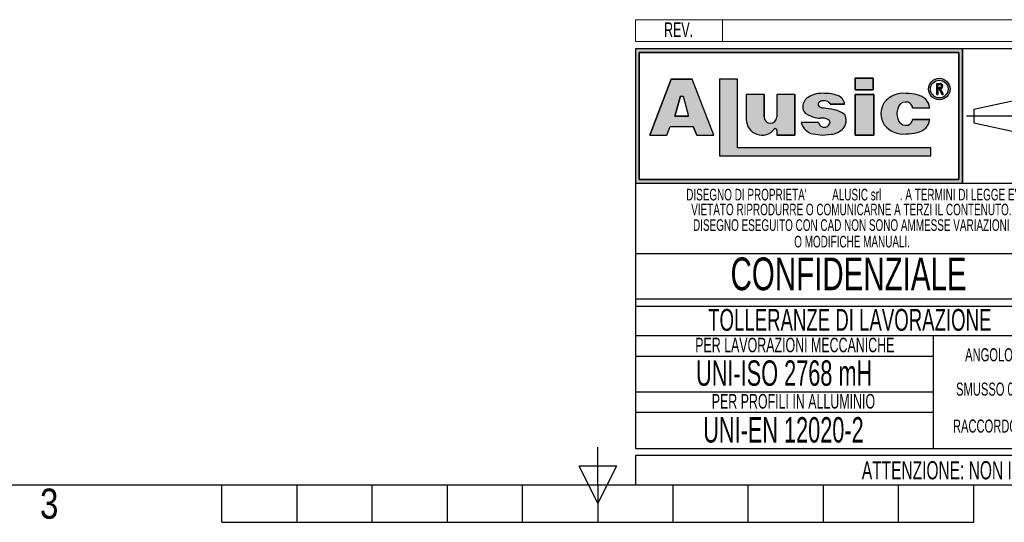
# Model space of a CAD drawing. Header units: millimetres. Extents: x 0 to 420, y 0 to 297.
# Tile 6 of 90: x 130 to 266, y 0 to 69. Entities that reach past the tile are written whole.
import ezdxf
from ezdxf.enums import TextEntityAlignment as Align

# ---------------------------------------------------------------- set-up
doc = ezdxf.new("R2010")
doc.units = ezdxf.units.MM
doc.linetypes.add('CENTERX2', pattern=[20.319999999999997, 12.7, -2.54, 2.54, -2.54])
doc.layers.add('CARTIGLIO', color=140, linetype='Continuous')
doc.styles.add('SLDTEXTSTYLE0', font='TXT', dxfattribs={"width": 0.6382978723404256})
doc.styles.add('SLDTEXTSTYLE1', font='TXT', dxfattribs={"width": 0.675})
doc.styles.add('SLDTEXTSTYLE2', font='TXT', dxfattribs={"width": 0.8214676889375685})

# ---------------------------------------------------------------- blocks, each defined once
blk = doc.blocks.new('SW_NOTE_0_3')
at = {"layer": 'CARTIGLIO', "color": 0, "insert": (2.34042553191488, 2.578135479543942), "char_height": 2, "attachment_point": 2, "style": 'SLDTEXTSTYLE0'}
blk.add_mtext('REV.', dxfattribs=at)
blk = doc.blocks.new('SW_NOTE_0_4')
at = {"layer": 'CARTIGLIO', "color": 0, "insert": (14.05585106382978, 4.511737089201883), "char_height": 3.5, "attachment_point": 2, "style": 'SLDTEXTSTYLE0'}
blk.add_mtext('UNI-EN 12020-2', dxfattribs=at)
blk = doc.blocks.new('SW_NOTE_0_5')
at = {"layer": 'CARTIGLIO', "color": 0, "insert": (13.85638297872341, 2.578135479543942), "char_height": 2, "attachment_point": 2, "style": 'SLDTEXTSTYLE0'}
blk.add_mtext('PER PROFILI IN ALLUMINIO', dxfattribs=at)
blk = doc.blocks.new('SW_NOTE_0_6')
at = {"layer": 'CARTIGLIO', "color": 0, "insert": (15.68484042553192, 4.511737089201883), "char_height": 3.5, "attachment_point": 2, "style": 'SLDTEXTSTYLE0'}
blk.add_mtext('UNI-ISO 2768 mH', dxfattribs=at)
blk = doc.blocks.new('SW_NOTE_0_7')
at = {"layer": 'CARTIGLIO', "color": 0, "insert": (18.30319148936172, 2.578135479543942), "char_height": 2, "attachment_point": 2, "style": 'SLDTEXTSTYLE0'}
blk.add_mtext('PER LAVORAZIONI MECCANICHE', dxfattribs=at)
blk = doc.blocks.new('SW_NOTE_0_8')
at = {"layer": 'CARTIGLIO', "color": 0, "insert": (8.569148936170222, 2.320321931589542), "char_height": 1.8, "attachment_point": 2, "style": 'SLDTEXTSTYLE0'}
blk.add_mtext('RACCORDO R 0.5', dxfattribs=at)
blk = doc.blocks.new('SW_NOTE_0_9')
at = {"layer": 'CARTIGLIO', "color": 0, "char_height": 1.6, "attachment_point": 2, "style": 'SLDTEXTSTYLE0'}
for s, insert in [("DISEGNO DI PROPRIETA'", (10.27659574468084, 2.062508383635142)), ('ALUSIC srl', (25.45120500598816, 2.062508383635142)), (". A TERMINI DI LEGGE E'", (39.41078027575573, 2.062508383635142))]:
    blk.add_mtext(s, dxfattribs=dict(at, insert=insert))
blk = doc.blocks.new('SW_NOTE_0_10')
at = {"layer": 'CARTIGLIO', "color": 0, "insert": (10.40425531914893, 2.062508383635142), "char_height": 1.6, "attachment_point": 2, "style": 'SLDTEXTSTYLE0'}
blk.add_mtext('O MODIFICHE MANUALI.', dxfattribs=at)
blk = doc.blocks.new('SW_NOTE_0_11')
at = {"layer": 'CARTIGLIO', "color": 0, "insert": (7.587765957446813, 2.320321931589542), "char_height": 1.8, "attachment_point": 2, "style": 'SLDTEXTSTYLE0'}
blk.add_mtext('SMUSSO 0.5x45°', dxfattribs=at)
blk = doc.blocks.new('SW_NOTE_0_12')
at = {"layer": 'CARTIGLIO', "color": 0, "insert": (27.3404255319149, 2.062508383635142), "char_height": 1.6, "attachment_point": 2, "style": 'SLDTEXTSTYLE0'}
blk.add_mtext('VIETATO RIPRODURRE O COMUNICARNE A TERZI IL CONTENUTO.', dxfattribs=at)
blk = doc.blocks.new('SW_NOTE_0_13')
at = {"layer": 'CARTIGLIO', "color": 0, "insert": (28.04255319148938, 2.062508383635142), "char_height": 1.6, "attachment_point": 2, "style": 'SLDTEXTSTYLE0'}
blk.add_mtext('DISEGNO ESEGUITO CON CAD NON SONO AMMESSE VARIAZIONI', dxfattribs=at)
blk = doc.blocks.new('SW_NOTE_0_14')
at = {"layer": 'CARTIGLIO', "color": 0, "insert": (21.07265624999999, 5.800804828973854), "char_height": 4.500000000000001, "attachment_point": 2, "style": 'SLDTEXTSTYLE1'}
blk.add_mtext('CONFIDENZIALE', dxfattribs=at)
blk = doc.blocks.new('SW_NOTE_0_15')
at = {"layer": 'CARTIGLIO', "color": 0, "insert": (23.93617021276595, 3.867203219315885), "char_height": 3, "attachment_point": 2, "style": 'SLDTEXTSTYLE0'}
blk.add_mtext('TOLLERANZE DI LAVORAZIONE', dxfattribs=at)
blk = doc.blocks.new('SW_NOTE_0_16')
at = {"layer": 'CARTIGLIO', "color": 0, "insert": (6.67819148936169, 2.320321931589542), "char_height": 1.8, "attachment_point": 2, "style": 'SLDTEXTSTYLE0'}
blk.add_mtext("ANGOLO ±10'", dxfattribs=at)
blk = doc.blocks.new('SW_NOTE_0_29')
at = {"layer": 'CARTIGLIO', "color": 0, "insert": (85.40558510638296, 3.222669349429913), "char_height": 2.5, "attachment_point": 2, "style": 'SLDTEXTSTYLE0'}
blk.add_mtext("ATTENZIONE: NON INTERPRETARE IL DISEGNO. IN CASO DI QUOTE MANCANTI O POCO CHIARE CONSULTARE L'UFFICIO TECNICO", dxfattribs=at)
blk = doc.blocks.new('Cartiglio ALUSIC particolari STD')
at = {"layer": 'CARTIGLIO'}
h = blk.add_hatch(color=256, dxfattribs=at)
h.paths.add_polyline_path([(175.6752307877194, 247.7132947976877), (175.6752307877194, 229.2132947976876), (220.6752307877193, 229.2132947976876), (220.6752307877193, 247.7132947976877)], flags=0)
h.paths.add_polyline_path([(176.1752307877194, 229.7132947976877), (176.1752307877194, 247.2132947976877), (220.1752307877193, 247.2132947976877), (220.1752307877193, 229.7132947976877)], flags=0)
h = blk.add_hatch(color=256, dxfattribs=at)
h.paths.add_polyline_path([(179.9963944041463, 235.8207167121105), (180.465276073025, 237.0349162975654), (183.6345063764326, 237.0349162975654), (184.103388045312, 235.8207167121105), (186.455199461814, 235.8207167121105), (183.4874420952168, 243.5059174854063), (180.6123403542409, 243.5059174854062), (177.6445829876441, 235.8207167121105)], flags=0)
h.paths.add_polyline_path([(181.1002992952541, 238.4359343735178), (181.8750070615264, 241.1689926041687), (182.2247753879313, 241.1689926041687), (182.9994831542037, 238.4359343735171)], flags=0)
for points in [[(189.726070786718, 243.5099477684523), (187.2568362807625, 243.5099477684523), (187.2568362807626, 232.9839336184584), (216.346566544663, 232.9839336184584), (216.346566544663, 234.0739837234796), (189.726070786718, 234.0739837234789)], [(205.9157645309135, 243.6451419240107), (205.9157645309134, 242.0388308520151), (208.4026610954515, 242.0388308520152), (208.4026610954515, 243.6451419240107)], [(208.4880238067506, 241.3950893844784), (205.9157645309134, 241.3950893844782), (205.9157645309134, 235.8207167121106), (208.4880238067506, 235.8207167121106)]]:
    blk.add_hatch(color=256, dxfattribs=at).paths.add_polyline_path(points, flags=0)
h = blk.add_hatch(color=256, dxfattribs=at)
edge = h.paths.add_edge_path(flags=0)
edge.add_arc((217.4963133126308, 242.1652733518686), 1.479868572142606, 0, 360)
edge = h.paths.add_edge_path(flags=0)
edge.add_arc((217.4963133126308, 242.1652733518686), 1.214864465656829, 0, 360)
h = blk.add_hatch(color=256, dxfattribs=at)
edge = h.paths.add_edge_path(flags=0)
edge.add_arc((217.5944506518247, 242.5818626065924), 0.3723980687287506, 277.1406326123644, 450.0000000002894)
edge.add_line((217.5944506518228, 242.9542606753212), (217.1543350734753, 242.9542606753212))
edge.add_line((217.1543350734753, 242.9542606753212), (217.1543350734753, 241.4023140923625))
edge.add_line((217.1543350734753, 241.4023140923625), (217.3097420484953, 241.4023140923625))
edge.add_line((217.3097420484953, 241.4023140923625), (217.3097420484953, 242.2094645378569))
edge.add_line((217.3097420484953, 242.2094645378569), (217.4681345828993, 242.2094645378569))
edge.add_line((217.4681345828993, 242.2094645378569), (217.8753428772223, 241.4023140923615))
edge.add_line((217.8753428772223, 241.4023140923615), (218.0494071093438, 241.4023140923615))
edge.add_line((218.0494071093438, 241.4023140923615), (217.6407416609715, 242.212352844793))
edge = h.paths.add_edge_path(flags=0)
edge.add_line((217.3097420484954, 242.7988537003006), (217.5944506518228, 242.7988537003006))
edge.add_arc((217.5944506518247, 242.5818626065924), 0.2169910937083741, -90.00000000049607, 90.00000000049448, ccw=False)
edge.add_line((217.5944506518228, 242.3648715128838), (217.3097420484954, 242.3648715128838))
edge.add_line((217.3097420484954, 242.3648715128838), (217.3097420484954, 242.7988537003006))
h = blk.add_hatch(color=256, dxfattribs=at)
edge = h.paths.add_edge_path(flags=0)
edge.add_arc((194.2619790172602, 238.3328699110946), 0.8721260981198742, 180, 360, ccw=False)
edge.add_line((193.3898529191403, 238.3328699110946), (193.3898529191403, 241.3950893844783))
edge.add_line((193.3898529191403, 241.3950893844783), (190.9285191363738, 241.3950893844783))
edge.add_line((190.9285191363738, 241.3950893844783), (190.9285191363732, 237.9783312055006))
edge.add_arc((193.0861336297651, 237.9783312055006), 2.157614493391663, 180, 321.9680973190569)
edge.add_arc((194.9391651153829, 236.5289220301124), 0.1949400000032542, 3.751097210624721e-10, 141.9680973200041, ccw=False)
edge.add_line((195.1341051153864, 236.5289220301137), (195.1341051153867, 235.8207167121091))
edge.add_line((195.1341051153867, 235.8207167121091), (197.6148195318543, 235.8207167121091))
edge.add_line((197.6148195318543, 235.8207167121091), (197.6148195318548, 241.3950893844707))
edge.add_line((197.6148195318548, 241.3950893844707), (195.1341051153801, 241.3950893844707))
edge.add_line((195.1341051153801, 241.3950893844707), (195.1341051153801, 238.3328699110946))
h = blk.add_hatch(color=256, dxfattribs=at)
edge = h.paths.add_edge_path(flags=0)
edge.add_line((201.4260816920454, 235.8017439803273), (202.6657446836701, 235.9456470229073))
edge.add_arc((202.329266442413, 238.631519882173), 2.706867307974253, 277.1406456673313, 311.0032214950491)
edge.add_arc((203.4500368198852, 237.5679483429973), 1.178212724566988, 303.7868133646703, 347.8980612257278)
edge.add_arc((202.7591436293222, 237.8600682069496), 1.920162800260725, 343.693523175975, 381.4193527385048)
edge.add_arc((202.6211329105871, 236.5671389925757), 2.77207698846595, 46.00269433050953, 81.2509677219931)
edge.add_arc((194.8645641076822, 197.2610710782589), 42.83386613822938, 78.993004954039, 81.01866969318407)
edge.add_arc((201.791685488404, 241.2254031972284), 1.672976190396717, 238.7770991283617, 261.74465207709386, ccw=False)
edge.add_arc((201.2153024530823, 240.0677304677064), 0.3988810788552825, 114.64010585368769, 223.1865854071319, ccw=False)
edge.add_arc((201.6334056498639, 239.1857459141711), 1.374925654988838, 90.51660503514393, 115.1534325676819, ccw=False)
edge.add_arc((201.6831021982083, 239.5760411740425), 0.986530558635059, 50.694882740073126, 93.60864602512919, ccw=False)
edge.add_arc((201.9697940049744, 239.9445101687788), 0.519939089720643, 14.547573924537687, 49.4198797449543, ccw=False)
edge.add_line((202.4730635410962, 240.0751104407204), (204.4675927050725, 240.0751104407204))
edge.add_arc((203.0576035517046, 239.9357336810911), 1.416861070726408, 5.64532107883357, 71.38339334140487)
edge.add_arc((201.7960014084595, 236.355567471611), 5.212710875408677, 70.80435731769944, 90.86664277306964)
edge.add_arc((201.3918249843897, 237.7332340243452), 3.848224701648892, 85.15036290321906, 119.91204055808)
edge.add_arc((200.4630711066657, 239.596929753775), 1.774008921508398, 123.9309471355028, 174.9914571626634)
edge.add_arc((199.7112523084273, 239.6370426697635), 1.021881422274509, 173.5516105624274, 249.3813116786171)
edge.add_arc((201.1522143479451, 241.6000363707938), 3.430150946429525, 238.332046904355, 269.1908231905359)
edge.add_arc((201.2712411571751, 236.022650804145), 2.154096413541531, 64.99796384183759, 94.45891481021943, ccw=False)
edge.add_arc((202.0592687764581, 237.5956085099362), 0.398545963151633, -35.58612148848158, 72.11412463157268, ccw=False)
edge.add_arc((201.6903477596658, 237.6535955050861), 0.7512299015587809, 245.201083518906, 337.29941344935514, ccw=False)
edge.add_arc((201.6384661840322, 237.7297070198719), 0.8024620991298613, 192.55915917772, 250.8523518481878, ccw=False)
edge.add_line((200.8552053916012, 237.5552136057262), (198.4723136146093, 237.5552136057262))
edge.add_arc((200.5696156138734, 238.1164948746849), 2.1711085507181, 194.982434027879, 258.3364147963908)
edge.add_line((200.1306936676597, 235.9902164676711), (201.4260816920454, 235.8017439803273))
h = blk.add_hatch(color=256, dxfattribs=at)
edge = h.paths.add_edge_path(flags=0)
edge.add_arc((212.8489752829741, 238.2774034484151), 1.095489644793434, 191.1589777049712, 269.92854925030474, ccw=False)
edge.add_arc((213.9973597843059, 238.7808861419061), 2.335462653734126, 162.1599290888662, 197.8400709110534, ccw=False)
edge.add_arc((212.8489752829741, 239.284368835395), 1.095489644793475, 90.0714507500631, 168.8410222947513, ccw=False)
edge.add_arc((212.9558587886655, 239.5292842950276), 0.8574339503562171, 2.5666577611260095, 97.25285314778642, ccw=False)
edge.add_line((213.8124325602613, 239.5676816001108), (216.1889448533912, 239.5676816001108))
edge.add_arc((214.1254209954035, 239.3204036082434), 2.078287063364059, 6.833333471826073, 81.00039250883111)
edge.add_arc((213.0403652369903, 236.4056797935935), 5.163706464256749, 74.15176759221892, 91.31975036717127)
edge.add_arc((212.577937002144, 238.1509364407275), 3.434301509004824, 84.2596919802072, 140.8312604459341)
edge.add_arc((212.2748599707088, 238.7808861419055), 2.817144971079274, 146.8823062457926, 213.1176937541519)
edge.add_arc((212.5779370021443, 239.4108358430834), 3.434301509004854, 219.1687395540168, 275.7403080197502)
edge.add_arc((213.0403652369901, 241.1560924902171), 5.163706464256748, 268.6802496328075, 285.8482324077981)
edge.add_arc((214.1254209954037, 238.2413686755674), 2.078287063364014, 278.9996074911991, 353.1666665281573)
edge.add_line((216.1889448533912, 237.9940906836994), (213.8124325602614, 237.9940906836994))
edge.add_arc((212.9558587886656, 238.0324879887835), 0.8574339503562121, 262.7471468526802, 357.4333422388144, ccw=False)
at = {"color": 161, "linetype": 'Continuous', "lineweight": 18}
for p, q in [((175.6752307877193, 248.7132947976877), (175.6752307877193, 251.7132947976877)), ((175.6752307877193, 251.7132947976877), (375.3252307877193, 251.7132947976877)), ((187.6752307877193, 251.7132947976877), (187.6752307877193, 248.7132947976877)), ((175.6752307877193, 248.7132947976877), (375.3252307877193, 248.7132947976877))]:
    blk.add_line(p, q, dxfattribs=at)
at = {"layer": 'CARTIGLIO'}
for p, q in [((175.6752307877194, 247.7132947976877), (175.6752307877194, 229.2132947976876)), ((175.6752307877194, 247.7132947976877), (175.6752307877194, 192.7132947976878)), ((235.6752307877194, 247.7132947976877), (175.6752307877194, 247.7132947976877)), ((220.6752307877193, 247.7132947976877), (175.6752307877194, 247.7132947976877)), ((175.6752307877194, 247.7132947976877), (175.6752307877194, 229.2132947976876)), ((175.6752307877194, 247.7132947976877), (175.6752307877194, 213.2641084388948)), ((176.1752307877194, 229.7132947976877), (176.1752307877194, 247.2132947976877)), ((176.1752307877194, 247.2132947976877), (176.1752307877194, 229.7132947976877)), ((176.1752307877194, 247.2132947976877), (220.1752307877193, 247.2132947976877)), ((220.1752307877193, 247.2132947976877), (176.1752307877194, 247.2132947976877)), ((220.1752307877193, 247.2132947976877), (220.1752307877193, 229.7132947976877)), ((220.1752307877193, 229.7132947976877), (220.1752307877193, 247.2132947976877)), ((220.6752307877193, 229.2132947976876), (220.6752307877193, 247.7132947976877)), ((220.6752307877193, 247.7132947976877), (220.6752307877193, 229.2132947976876)), ((180.6123403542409, 243.5059174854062), (177.6445829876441, 235.8207167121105)), ((177.6445829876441, 235.8207167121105), (180.6123403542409, 243.5059174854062)), ((183.4874420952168, 243.5059174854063), (180.6123403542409, 243.5059174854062)), ((180.6123403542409, 243.5059174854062), (183.4874420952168, 243.5059174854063)), ((186.455199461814, 235.8207167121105), (183.4874420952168, 243.5059174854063)), ((186.455199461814, 235.8207167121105), (183.4874420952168, 243.5059174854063)), ((189.726070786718, 243.5099477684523), (187.2568362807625, 243.5099477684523)), ((187.2568362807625, 243.5099477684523), (187.2568362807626, 232.9839336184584)), ((189.726070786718, 243.5099477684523), (187.2568362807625, 243.5099477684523)), ((187.2568362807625, 243.5099477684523), (187.2568362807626, 232.9839336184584)), ((189.726070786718, 234.0739837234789), (189.726070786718, 243.5099477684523)), ((189.726070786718, 234.0739837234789), (189.726070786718, 243.5099477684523)), ((208.4026610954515, 243.6451419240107), (205.9157645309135, 243.6451419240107)), ((205.9157645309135, 243.6451419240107), (205.9157645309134, 242.0388308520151)), ((205.9157645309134, 242.0388308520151), (205.9157645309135, 243.6451419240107)), ((205.9157645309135, 243.6451419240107), (208.4026610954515, 243.6451419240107)), ((208.4026610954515, 243.6451419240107), (208.4026610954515, 242.0388308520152)), ((208.4026610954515, 242.0388308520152), (208.4026610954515, 243.6451419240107)), ((217.1543350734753, 241.4023140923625), (217.1543350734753, 242.9542606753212)), ((217.1543350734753, 241.4023140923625), (217.1543350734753, 242.9542606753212)), ((217.1543350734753, 242.9542606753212), (217.5944506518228, 242.9542606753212)), ((217.1543350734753, 242.9542606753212), (217.5944506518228, 242.9542606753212)), ((217.3097420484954, 242.7988537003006), (217.5944506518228, 242.7988537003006)), ((217.3097420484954, 242.3648715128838), (217.3097420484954, 242.7988537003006)), ((217.3097420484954, 242.3648715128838), (217.3097420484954, 242.7988537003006)), ((217.3097420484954, 242.7988537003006), (217.5944506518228, 242.7988537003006)), ((190.9285191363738, 241.3950893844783), (190.9285191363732, 237.9783312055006)), ((193.3898529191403, 241.3950893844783), (190.9285191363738, 241.3950893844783)), ((193.3898529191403, 241.3950893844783), (190.9285191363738, 241.3950893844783)), ((190.9285191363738, 241.3950893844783), (190.9285191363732, 237.9783312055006)), ((193.3898529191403, 238.3328699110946), (193.3898529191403, 241.3950893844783)), ((193.3898529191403, 241.3950893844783), (193.3898529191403, 238.3328699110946)), ((197.6148195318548, 241.3950893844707), (195.1341051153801, 241.3950893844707)), ((195.1341051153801, 241.3950893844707), (195.1341051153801, 238.3328699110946)), ((195.1341051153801, 241.3950893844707), (195.1341051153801, 238.3328699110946)), ((197.6148195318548, 241.3950893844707), (195.1341051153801, 241.3950893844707)), ((197.6148195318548, 241.3950893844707), (197.6148195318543, 235.8207167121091)), ((197.6148195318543, 235.8207167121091), (197.6148195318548, 241.3950893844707)), ((205.9157645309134, 242.0388308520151), (208.4026610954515, 242.0388308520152)), ((208.4026610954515, 242.0388308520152), (205.9157645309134, 242.0388308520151)), ((208.4880238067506, 241.3950893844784), (205.9157645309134, 241.3950893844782)), ((205.9157645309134, 241.3950893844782), (205.9157645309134, 235.8207167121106)), ((205.9157645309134, 241.3950893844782), (208.4880238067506, 241.3950893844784)), ((205.9157645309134, 235.8207167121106), (205.9157645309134, 241.3950893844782)), ((208.4880238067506, 235.8207167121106), (208.4880238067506, 241.3950893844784)), ((208.4880238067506, 241.3950893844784), (208.4880238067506, 235.8207167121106)), ((217.1543350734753, 241.4023140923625), (217.3097420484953, 241.4023140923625)), ((217.3097420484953, 241.4023140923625), (217.1543350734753, 241.4023140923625)), ((217.3097420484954, 242.3648715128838), (217.5944506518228, 242.3648715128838)), ((217.5944506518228, 242.3648715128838), (217.3097420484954, 242.3648715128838)), ((217.3097420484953, 242.2094645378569), (217.3097420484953, 241.4023140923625)), ((217.3097420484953, 241.4023140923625), (217.3097420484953, 242.2094645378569)), ((217.4681345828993, 242.2094645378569), (217.3097420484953, 242.2094645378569)), ((217.3097420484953, 242.2094645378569), (217.4681345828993, 242.2094645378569)), ((217.8753428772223, 241.4023140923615), (217.4681345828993, 242.2094645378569)), ((217.4681345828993, 242.2094645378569), (217.8753428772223, 241.4023140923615)), ((217.6407416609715, 242.212352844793), (218.0494071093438, 241.4023140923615)), ((217.6407416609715, 242.212352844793), (218.0494071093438, 241.4023140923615)), ((217.8753428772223, 241.4023140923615), (218.0494071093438, 241.4023140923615)), ((218.0494071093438, 241.4023140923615), (217.8753428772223, 241.4023140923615)), ((181.1002992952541, 238.4359343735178), (181.8750070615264, 241.1689926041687)), ((181.8750070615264, 241.1689926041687), (181.1002992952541, 238.4359343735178)), ((181.8750070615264, 241.1689926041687), (182.2247753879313, 241.1689926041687)), ((181.8750070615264, 241.1689926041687), (182.2247753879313, 241.1689926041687)), ((182.2247753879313, 241.1689926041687), (182.9994831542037, 238.4359343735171)), ((182.2247753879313, 241.1689926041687), (182.9994831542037, 238.4359343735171)), ((202.4730635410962, 240.0751104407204), (204.4675927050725, 240.0751104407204)), ((204.4675927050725, 240.0751104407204), (202.4730635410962, 240.0751104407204)), ((222.2665680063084, 239.420334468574), (227.759141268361, 240.6015329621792)), ((213.8124325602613, 239.5676816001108), (216.1889448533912, 239.5676816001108)), ((213.8124325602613, 239.5676816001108), (216.1889448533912, 239.5676816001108)), ((222.2665680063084, 239.420334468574), (222.2665680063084, 237.5062551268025)), ((182.9994831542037, 238.4359343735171), (181.1002992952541, 238.4359343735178)), ((181.1002992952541, 238.4359343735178), (182.9994831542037, 238.4359343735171)), ((200.8552053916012, 237.5552136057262), (198.4723136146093, 237.5552136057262)), ((200.8552053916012, 237.5552136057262), (198.4723136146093, 237.5552136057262)), ((216.1889448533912, 237.9940906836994), (213.8124325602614, 237.9940906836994)), ((213.8124325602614, 237.9940906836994), (216.1889448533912, 237.9940906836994)), ((222.2665680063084, 237.5062551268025), (227.7591412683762, 236.3250566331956)), ((177.6445829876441, 235.8207167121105), (179.9963944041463, 235.8207167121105)), ((177.6445829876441, 235.8207167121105), (179.9963944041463, 235.8207167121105)), ((179.9963944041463, 235.8207167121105), (180.465276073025, 237.0349162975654)), ((179.9963944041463, 235.8207167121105), (180.465276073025, 237.0349162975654)), ((180.465276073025, 237.0349162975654), (183.6345063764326, 237.0349162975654)), ((180.465276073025, 237.0349162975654), (183.6345063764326, 237.0349162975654)), ((184.103388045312, 235.8207167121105), (183.6345063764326, 237.0349162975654)), ((183.6345063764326, 237.0349162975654), (184.103388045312, 235.8207167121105)), ((184.103388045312, 235.8207167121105), (186.455199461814, 235.8207167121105)), ((184.103388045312, 235.8207167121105), (186.455199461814, 235.8207167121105)), ((195.1341051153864, 236.5289220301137), (195.1341051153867, 235.8207167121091)), ((195.1341051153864, 236.5289220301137), (195.1341051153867, 235.8207167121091)), ((195.1341051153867, 235.8207167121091), (197.6148195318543, 235.8207167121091)), ((197.6148195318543, 235.8207167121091), (195.1341051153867, 235.8207167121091)), ((200.1306936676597, 235.9902164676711), (201.4260816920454, 235.8017439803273)), ((200.1306936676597, 235.9902164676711), (201.4260816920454, 235.8017439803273)), ((201.4260816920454, 235.8017439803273), (202.6657446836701, 235.9456470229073)), ((201.4260816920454, 235.8017439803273), (202.6657446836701, 235.9456470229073)), ((205.9157645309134, 235.8207167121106), (208.4880238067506, 235.8207167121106)), ((208.4880238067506, 235.8207167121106), (205.9157645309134, 235.8207167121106)), ((216.346566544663, 234.0739837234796), (189.726070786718, 234.0739837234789)), ((216.346566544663, 234.0739837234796), (189.726070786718, 234.0739837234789)), ((216.346566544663, 232.9839336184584), (216.346566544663, 234.0739837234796)), ((216.346566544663, 232.9839336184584), (216.346566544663, 234.0739837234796)), ((187.2568362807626, 232.9839336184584), (216.346566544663, 232.9839336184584)), ((187.2568362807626, 232.9839336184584), (216.346566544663, 232.9839336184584)), ((175.6752307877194, 229.2132947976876), (220.6752307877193, 229.2132947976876)), ((175.6752307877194, 229.2132947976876), (235.6752307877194, 229.2132947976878)), ((220.1752307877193, 229.7132947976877), (176.1752307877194, 229.7132947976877)), ((176.1752307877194, 229.7132947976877), (220.1752307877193, 229.7132947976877)), ((235.6752307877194, 219.4779138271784), (175.6752307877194, 219.4779138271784)), ((235.6752307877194, 213.2641084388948), (175.6752307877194, 213.2641084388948)), ((175.6752307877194, 212.2641084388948), (235.6752307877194, 212.2641084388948)), ((175.6752307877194, 212.2641084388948), (175.6752307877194, 192.7132947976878)), ((235.6612716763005, 208.2042541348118), (175.6612716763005, 208.2042541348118)), ((216.684767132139, 192.7132947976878), (216.684767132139, 208.2042541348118)), ((175.6752307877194, 205.3858848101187), (216.684767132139, 205.3858848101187)), ((216.684767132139, 200.4587744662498), (175.6752307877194, 200.4587744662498)), ((175.6891898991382, 197.6792182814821), (216.6987262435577, 197.6792182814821)), ((175.6752307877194, 192.7132947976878), (235.6752307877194, 192.7132947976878)), ((375.3252307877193, 191.7132947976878), (175.6752307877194, 191.7132947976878)), ((175.6752307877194, 191.7132947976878), (175.6752307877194, 187.7132947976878)), ((175.6752307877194, 187.7132947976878), (375.3252307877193, 187.7132947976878))]:
    blk.add_line(p, q, dxfattribs=at)
at = {"layer": 'CARTIGLIO', "linetype": 'CENTERX2'}
blk.add_line((221.2625504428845, 238.4632947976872), (235.0879111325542, 238.4632947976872), dxfattribs=at)
at = {"layer": 'CARTIGLIO', "linetype": 'Continuous'}
blk.add_line((175.6736628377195, 187.7132947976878), (375.3252307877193, 187.7132947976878), dxfattribs=at)
at = {"layer": 'CARTIGLIO'}
for radius in [1.479868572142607, 1.479868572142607, 1.214864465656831, 1.214864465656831]:
    blk.add_circle((217.4963133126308, 242.1652733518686), radius, dxfattribs=at)
for centre, radius, start, end in [((217.5944506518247, 242.5818626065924), 0.3723980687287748, 277.1406326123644, 90.00000000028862), ((217.5944506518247, 242.5818626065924), 0.3723980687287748, 277.1406326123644, 90.00000000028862), ((217.5944506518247, 242.5818626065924), 0.2169910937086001, 269.9999999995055, 90.00000000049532), ((217.5944506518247, 242.5818626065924), 0.2169910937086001, 269.9999999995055, 90.00000000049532), ((201.3918249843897, 237.7332340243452), 3.848224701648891, 85.15036290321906, 119.91204055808), ((201.3918249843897, 237.7332340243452), 3.848224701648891, 85.15036290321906, 119.91204055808), ((201.7960014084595, 236.355567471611), 5.212710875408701, 70.80435731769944, 90.86664277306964), ((201.7960014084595, 236.355567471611), 5.212710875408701, 70.80435731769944, 90.86664277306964), ((203.0576035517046, 239.9357336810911), 1.416861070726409, 5.64532107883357, 71.38339334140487), ((203.0576035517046, 239.9357336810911), 1.416861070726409, 5.64532107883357, 71.38339334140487), ((212.577937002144, 238.1509364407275), 3.434301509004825, 84.2596919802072, 140.8312604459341), ((212.577937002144, 238.1509364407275), 3.434301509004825, 84.2596919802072, 140.8312604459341), ((213.0403652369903, 236.4056797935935), 5.163706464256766, 74.15176759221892, 91.31975036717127), ((213.0403652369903, 236.4056797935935), 5.163706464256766, 74.15176759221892, 91.31975036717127), ((214.1254209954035, 239.3204036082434), 2.078287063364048, 6.833333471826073, 81.00039250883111), ((214.1254209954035, 239.3204036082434), 2.078287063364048, 6.833333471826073, 81.00039250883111), ((200.4630711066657, 239.596929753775), 1.774008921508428, 123.9309471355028, 174.9914571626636), ((200.4630711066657, 239.596929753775), 1.774008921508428, 123.9309471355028, 174.9914571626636), ((201.2153024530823, 240.0677304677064), 0.3988810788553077, 114.6401058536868, 223.1865854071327), ((201.2153024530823, 240.0677304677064), 0.3988810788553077, 114.6401058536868, 223.1865854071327), ((201.6334056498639, 239.1857459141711), 1.374925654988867, 90.51660503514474, 115.1534325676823), ((201.6334056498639, 239.1857459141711), 1.374925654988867, 90.51660503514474, 115.1534325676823), ((201.6831021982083, 239.5760411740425), 0.9865305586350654, 50.69488274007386, 93.60864602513), ((201.6831021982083, 239.5760411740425), 0.9865305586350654, 50.69488274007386, 93.60864602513), ((201.9697940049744, 239.9445101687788), 0.5199390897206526, 14.54757392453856, 49.41987974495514), ((201.9697940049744, 239.9445101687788), 0.5199390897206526, 14.54757392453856, 49.41987974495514), ((212.2748599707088, 238.7808861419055), 2.81714497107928, 146.8823062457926, 213.1176937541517), ((212.2748599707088, 238.7808861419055), 2.81714497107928, 146.8823062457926, 213.1176937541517), ((212.8489752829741, 239.284368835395), 1.09548964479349, 90.07145075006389, 168.8410222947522), ((212.8489752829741, 239.284368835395), 1.09548964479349, 90.07145075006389, 168.8410222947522), ((212.9558587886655, 239.5292842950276), 0.8574339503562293, 2.566657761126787, 97.25285314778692), ((212.9558587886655, 239.5292842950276), 0.8574339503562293, 2.566657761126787, 97.25285314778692), ((199.7112523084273, 239.6370426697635), 1.021881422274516, 173.5516105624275, 249.381311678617), ((199.7112523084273, 239.6370426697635), 1.021881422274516, 173.5516105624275, 249.381311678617), ((201.1522143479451, 241.6000363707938), 3.430150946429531, 238.332046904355, 269.1908231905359), ((201.1522143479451, 241.6000363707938), 3.430150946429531, 238.332046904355, 269.1908231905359), ((201.791685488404, 241.2254031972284), 1.672976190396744, 238.7770991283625, 261.7446520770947), ((201.791685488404, 241.2254031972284), 1.672976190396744, 238.7770991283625, 261.7446520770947), ((194.8645641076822, 197.2610710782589), 42.8338661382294, 78.993004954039, 81.01866969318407), ((194.8645641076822, 197.2610710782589), 42.8338661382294, 78.993004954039, 81.01866969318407), ((202.6211329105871, 236.5671389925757), 2.772076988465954, 46.00269433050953, 81.2509677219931), ((202.6211329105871, 236.5671389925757), 2.772076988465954, 46.00269433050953, 81.2509677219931), ((202.7591436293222, 237.8600682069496), 1.920162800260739, 343.6935231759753, 21.41935273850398), ((202.7591436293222, 237.8600682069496), 1.920162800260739, 343.6935231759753, 21.41935273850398), ((213.9973597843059, 238.7808861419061), 2.335462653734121, 162.159929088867, 197.8400709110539), ((213.9973597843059, 238.7808861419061), 2.335462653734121, 162.159929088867, 197.8400709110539), ((193.0861336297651, 237.9783312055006), 2.157614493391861, 180, 321.9680973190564), ((193.0861336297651, 237.9783312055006), 2.157614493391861, 180, 321.9680973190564), ((194.2619790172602, 238.3328699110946), 0.872126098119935, 180, 0), ((194.2619790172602, 238.3328699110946), 0.872126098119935, 180, 0), ((200.5696156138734, 238.1164948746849), 2.171108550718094, 194.982434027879, 258.3364147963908), ((200.5696156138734, 238.1164948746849), 2.171108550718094, 194.982434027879, 258.3364147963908), ((201.6384661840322, 237.7297070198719), 0.8024620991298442, 192.5591591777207, 250.8523518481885), ((201.6384661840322, 237.7297070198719), 0.8024620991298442, 192.5591591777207, 250.8523518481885), ((201.2712411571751, 236.022650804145), 2.154096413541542, 64.99796384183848, 94.45891481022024), ((201.2712411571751, 236.022650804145), 2.154096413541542, 64.99796384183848, 94.45891481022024), ((201.6903477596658, 237.6535955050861), 0.7512299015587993, 245.2010835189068, 337.299413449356), ((201.6903477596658, 237.6535955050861), 0.7512299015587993, 245.2010835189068, 337.299413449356), ((202.0592687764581, 237.5956085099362), 0.3985459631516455, 324.4138785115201, 72.11412463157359), ((202.0592687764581, 237.5956085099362), 0.3985459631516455, 324.4138785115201, 72.11412463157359), ((203.4500368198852, 237.5679483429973), 1.178212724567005, 303.7868133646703, 347.898061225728), ((203.4500368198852, 237.5679483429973), 1.178212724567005, 303.7868133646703, 347.898061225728), ((212.5779370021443, 239.4108358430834), 3.434301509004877, 219.1687395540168, 275.7403080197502), ((212.5779370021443, 239.4108358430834), 3.434301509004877, 219.1687395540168, 275.7403080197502), ((212.8489752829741, 238.2774034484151), 1.095489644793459, 191.1589777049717, 269.9285492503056), ((212.8489752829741, 238.2774034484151), 1.095489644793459, 191.1589777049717, 269.9285492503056), ((212.9558587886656, 238.0324879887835), 0.8574339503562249, 262.7471468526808, 357.4333422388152), ((212.9558587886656, 238.0324879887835), 0.8574339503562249, 262.7471468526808, 357.4333422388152), ((214.1254209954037, 238.2413686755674), 2.078287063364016, 278.9996074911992, 353.1666665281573), ((214.1254209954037, 238.2413686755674), 2.078287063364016, 278.9996074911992, 353.1666665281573), ((194.9391651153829, 236.5289220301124), 0.1949400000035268, 3.759104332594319e-10, 141.9680973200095), ((194.9391651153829, 236.5289220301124), 0.1949400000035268, 3.759104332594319e-10, 141.9680973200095), ((202.329266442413, 238.631519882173), 2.706867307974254, 277.1406456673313, 311.0032214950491), ((202.329266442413, 238.631519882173), 2.706867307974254, 277.1406456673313, 311.0032214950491), ((213.0403652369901, 241.1560924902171), 5.163706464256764, 268.6802496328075, 285.8482324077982), ((213.0403652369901, 241.1560924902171), 5.163706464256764, 268.6802496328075, 285.8482324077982)]:
    blk.add_arc(centre, radius, start, end, dxfattribs=at)
at = {"layer": 'CARTIGLIO', "color": 140}
for name, p in [('SW_NOTE_0_3', (179.2724530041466, 248.75167344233)), ('SW_NOTE_0_9', (180.6752322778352, 226.3745778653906)), ('SW_NOTE_0_12', (178.05745774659, 224.3284193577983)), ('SW_NOTE_0_13', (177.3396818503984, 222.1825085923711)), ('SW_NOTE_0_10', (195.0941192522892, 219.9062941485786)), ('SW_NOTE_0_14', (183.9404302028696, 213.1822066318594)), ('SW_NOTE_0_15', (181.241582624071, 208.0326370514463)), ('SW_NOTE_0_7', (179.3044986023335, 205.3623966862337)), ('SW_NOTE_0_16', (219.2991583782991, 204.1754591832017)), ('SW_NOTE_0_6', (180.4564224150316, 200.3147666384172)), ('SW_NOTE_0_11', (218.376658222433, 199.448422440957)), ('SW_NOTE_0_5', (183.5629035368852, 197.6169170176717)), ('SW_NOTE_0_4', (181.9901011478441, 192.5036875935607)), ('SW_NOTE_0_8', (217.3354083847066, 194.3659799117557)), ('SW_NOTE_0_29', (189.3353167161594, 187.7306559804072))]:
    blk.add_blockref(name, p, dxfattribs=at)
for tag, height, style, width, p in [('AUTOATTR6', 5, 'SLDTEXTSTYLE1', 0.675, (352.7575219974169, 221.0084733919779)), ('AUTOATTR8', 4, 'SLDTEXTSTYLE0', 0.6382978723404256, (280.9485514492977, 207.716756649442)), ('AUTOATTR9', 4, 'SLDTEXTSTYLE0', 0.6382978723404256, (279.8263282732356, 198.1376937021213)), ('AUTOATTR0', 4, 'SLDTEXTSTYLE0', 0.6382978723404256, (310.736666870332, 198.0260583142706))]:
    blk.add_attdef(tag, text='', height=height, dxfattribs=dict(at, style=style, width=width)).set_placement(p, align=Align.TOP_CENTER)
for tag in ['AUTOATTR1', 'AUTOATTR2', 'AUTOATTR3', 'AUTOATTR4', 'AUTOATTR5', 'AUTOATTR7', 'AUTOATTR10', 'AUTOATTR11', 'AUTOATTR12', 'AUTOATTR13']:
    blk.add_attdef(tag, (0, 0), '', height=4, dxfattribs=at)

msp = doc.modelspace()

# ---------------------------------------------------------------- linework, layer by layer
at = {"layer": 'CARTIGLIO', "linetype": 'Continuous'}
for p, q in [((210.0037561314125, 5.171001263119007), (210.0037561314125, 10.34521728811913)), ((207.4166481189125, 7.758109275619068), (212.5908641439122, 7.758109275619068)), ((210.0037561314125, 2.583893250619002), (207.4166481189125, 7.758109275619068)), ((212.5908641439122, 7.758109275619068), (210.0037561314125, 2.583893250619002)), ((5.180115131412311, 5.171001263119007), (414.8273971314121, 5.171001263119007)), ((158.2615958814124, -0.003214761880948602), (158.2615958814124, 5.171001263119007)), ((168.6100279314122, -0.003214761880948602), (168.6100279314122, 5.171001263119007)), ((178.9584599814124, -0.003214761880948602), (178.9584599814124, 5.171001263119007)), ((189.3068920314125, -0.003214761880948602), (189.3068920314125, 5.171001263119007)), ((199.6553240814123, -0.003214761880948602), (199.6553240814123, 5.171001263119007)), ((210.0037561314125, 5.171001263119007), (210.0037561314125, -0.003214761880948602)), ((215.1758291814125, 5.171001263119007), (414.8273971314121, 5.171001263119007)), ((220.3521881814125, -0.003214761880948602), (220.3521881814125, 5.171001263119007)), ((230.7006202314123, -0.003214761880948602), (230.7006202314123, 5.171001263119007)), ((241.0490522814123, -0.003214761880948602), (241.0490522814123, 5.171001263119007)), ((251.3974843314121, -0.003214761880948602), (251.3974843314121, 5.171001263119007)), ((261.7459163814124, -0.003214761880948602), (261.7459163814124, 5.171001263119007)), ((158.2615958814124, -0.003214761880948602), (261.7459163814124, -0.003214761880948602))]:
    msp.add_line(p, q, dxfattribs=at)
at = {"layer": 'CARTIGLIO'}
msp.add_line((215.1773971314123, 5.171001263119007), (414.8273971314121, 5.171001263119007), dxfattribs=at)

# ---------------------------------------------------------------- block references
msp.add_blockref('Cartiglio ALUSIC particolari STD', (39.50216634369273, -182.5422935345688), dxfattribs=at)

# ---------------------------------------------------------------- texts
at = {"layer": 'CARTIGLIO', "insert": (134.4918588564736, 4.637072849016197), "char_height": 4.13937282, "attachment_point": 2, "style": 'SLDTEXTSTYLE2'}
msp.add_mtext('3', dxfattribs=at)

doc.saveas('drawing.dxf')
